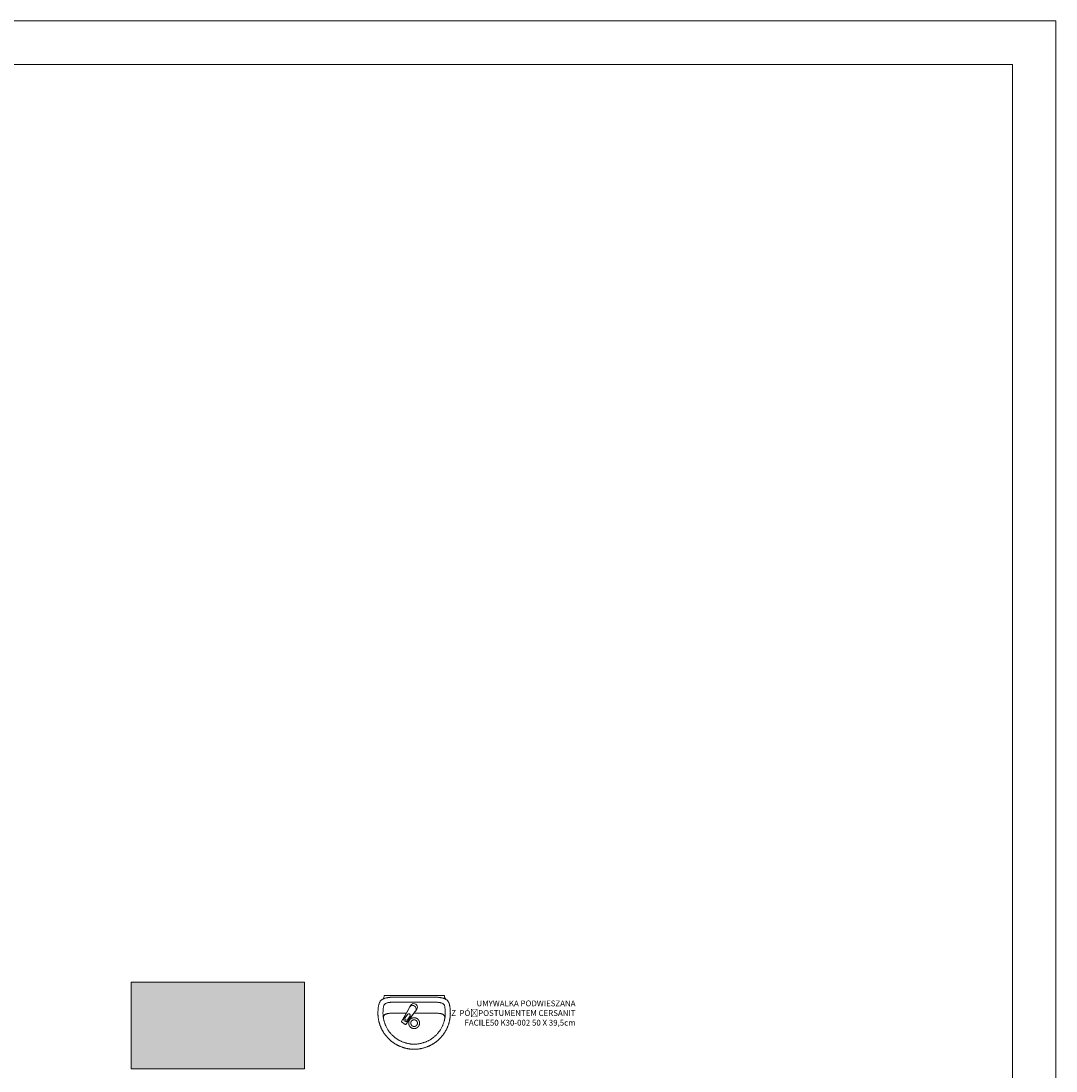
# Model space of a CAD drawing. Header units: millimetres. Extents: x -9038497 to 54128, y -10570064 to 59476.
# Tile 111 of 135: x 48813 to 49529, y 20599 to 21325. Entities that reach past the tile are written whole.
import ezdxf

# ---------------------------------------------------------------- set-up
doc = ezdxf.new("R2010")
doc.units = ezdxf.units.MM
doc.header["$LTSCALE"] = 0.8
for name, color, linetype, lineweight in [('0 proj_widok widok widok', 7, 'Continuous', 0), ('X proj_wyposażenie sanitarne', 40, 'Continuous', 18), ('ZIELEN', 92, 'Continuous', 0)]:
    doc.layers.add(name, color=color, linetype=linetype, lineweight=lineweight)
doc.styles.add('WYMIAR-20', font='ARIALN.TTF', dxfattribs={"height": 4})

# ---------------------------------------------------------------- blocks, each defined once
blk = doc.blocks.new('aplauz5040')
at = {"layer": 'X proj_wyposażenie sanitarne'}
for p, q in [((4153.64, 2183.64), (4148.34, 2174.4)), ((4154.05, 2184.42), (4149.82, 2176.26)), ((4150.79, 2176.55), (4152.68, 2179.46)), ((4157.62, 2180.97), (4151.36, 2172.37)), ((4154.38, 2178.28), (4152.55, 2175.47)), ((4158.16, 2181.58), (4152.63, 2174.64)), ((4148.39, 2174.02), (4151.04, 2172.3)), ((4149.82, 2176.26), (4149.82, 2176.26)), ((4159.42, 2173.2), (4159.42, 2173.2)), ((4160.88, 2173.2), (4160.88, 2173.2))]:
    blk.add_line(p, q, dxfattribs=at)
for points in [[(4182.16, 2180.19), (4182.15, 2179.82), (4182.15, 2179.46), (4182.13, 2179.09), (4182.12, 2178.73), (4182.09, 2178.37), (4182.06, 2178.01), (4182.03, 2177.65), (4181.99, 2177.3), (4181.95, 2176.94), (4181.9, 2176.59), (4181.85, 2176.24), (4181.79, 2175.89), (4181.72, 2175.54), (4181.66, 2175.19), (4181.58, 2174.85), (4181.51, 2174.51), (4181.42, 2174.17), (4181.34, 2173.83), (4181.25, 2173.49), (4181.15, 2173.15), (4181.05, 2172.82), (4180.94, 2172.49), (4180.83, 2172.16), (4180.72, 2171.83), (4180.6, 2171.5), (4180.48, 2171.18), (4180.35, 2170.86), (4180.22, 2170.54), (4180.08, 2170.22), (4179.94, 2169.9), (4179.8, 2169.59), (4179.65, 2169.28), (4179.5, 2168.97), (4179.34, 2168.67), (4179.18, 2168.36), (4179.01, 2168.06), (4178.85, 2167.77), (4178.67, 2167.47), (4178.5, 2167.18), (4178.32, 2166.89), (4178.13, 2166.6), (4177.94, 2166.31), (4177.75, 2166.03), (4177.56, 2165.75), (4177.36, 2165.47), (4177.15, 2165.2), (4176.95, 2164.93), (4176.74, 2164.66), (4176.52, 2164.39), (4176.31, 2164.13), (4176.09, 2163.87), (4175.86, 2163.61), (4175.63, 2163.36), (4175.4, 2163.11), (4175.17, 2162.86), (4174.93, 2162.62), (4174.69, 2162.38), (4174.45, 2162.14), (4174.2, 2161.91), (4173.95, 2161.68), (4173.7, 2161.45), (4173.44, 2161.22), (4173.18, 2161), (4172.92, 2160.79), (4172.65, 2160.57), (4172.38, 2160.36), (4172.11, 2160.16), (4171.84, 2159.95), (4171.56, 2159.75), (4171.28, 2159.56), (4171, 2159.37), (4170.71, 2159.18), (4170.42, 2158.99), (4170.13, 2158.81), (4169.84, 2158.64), (4169.54, 2158.46), (4169.25, 2158.3), (4168.95, 2158.13), (4168.64, 2157.97), (4168.34, 2157.81), (4168.03, 2157.66), (4167.72, 2157.51), (4167.41, 2157.37), (4167.09, 2157.23), (4166.77, 2157.09), (4166.45, 2156.96), (4166.13, 2156.83), (4165.81, 2156.71), (4165.48, 2156.59), (4165.15, 2156.48), (4164.82, 2156.37), (4164.49, 2156.26), (4164.16, 2156.16), (4163.82, 2156.06), (4163.48, 2155.97), (4163.14, 2155.89), (4162.8, 2155.8), (4162.46, 2155.73), (4162.12, 2155.65), (4161.77, 2155.59), (4161.42, 2155.52), (4161.07, 2155.46), (4160.72, 2155.41), (4160.37, 2155.36), (4160.01, 2155.32), (4159.66, 2155.28), (4159.3, 2155.25), (4158.94, 2155.22), (4158.58, 2155.19), (4158.22, 2155.18), (4157.85, 2155.16), (4157.49, 2155.16), (4157.12, 2155.15), (4157.12, 2155.15), (4156.76, 2155.16), (4156.39, 2155.16), (4156.03, 2155.18), (4155.67, 2155.19), (4155.31, 2155.22), (4154.95, 2155.25), (4154.59, 2155.28), (4154.24, 2155.32), (4153.88, 2155.36), (4153.53, 2155.41), (4153.18, 2155.46), (4152.83, 2155.52), (4152.48, 2155.59), (4152.13, 2155.65), (4151.79, 2155.73), (4151.45, 2155.8), (4151.1, 2155.89), (4150.76, 2155.97), (4150.43, 2156.06), (4150.09, 2156.16), (4149.76, 2156.26), (4149.42, 2156.37), (4149.09, 2156.48), (4148.77, 2156.59), (4148.44, 2156.71), (4148.12, 2156.83), (4147.8, 2156.96), (4147.48, 2157.09), (4147.16, 2157.23), (4146.84, 2157.37), (4146.53, 2157.51), (4146.22, 2157.66), (4145.91, 2157.81), (4145.61, 2157.97), (4145.3, 2158.13), (4145, 2158.3), (4144.7, 2158.46), (4144.41, 2158.64), (4144.11, 2158.81), (4143.82, 2158.99), (4143.54, 2159.18), (4143.25, 2159.37), (4142.97, 2159.56), (4142.69, 2159.75), (4142.41, 2159.95), (4142.14, 2160.16), (4141.87, 2160.36), (4141.6, 2160.57), (4141.33, 2160.79), (4141.07, 2161), (4140.81, 2161.22), (4140.55, 2161.45), (4140.3, 2161.68), (4140.05, 2161.91), (4139.8, 2162.14), (4139.56, 2162.38), (4139.32, 2162.62), (4139.08, 2162.86), (4138.85, 2163.11), (4138.61, 2163.36), (4138.39, 2163.61), (4138.16, 2163.87), (4137.94, 2164.13), (4137.73, 2164.39), (4137.51, 2164.66), (4137.3, 2164.93), (4137.09, 2165.2), (4136.89, 2165.47), (4136.69, 2165.75), (4136.5, 2166.03), (4136.3, 2166.31), (4136.12, 2166.6), (4135.93, 2166.89), (4135.75, 2167.18), (4135.58, 2167.47), (4135.4, 2167.77), (4135.23, 2168.06), (4135.07, 2168.36), (4134.91, 2168.67), (4134.75, 2168.97), (4134.6, 2169.28), (4134.45, 2169.59), (4134.31, 2169.9), (4134.17, 2170.22), (4134.03, 2170.54), (4133.9, 2170.86), (4133.77, 2171.18), (4133.65, 2171.5), (4133.53, 2171.83), (4133.42, 2172.16), (4133.31, 2172.49), (4133.2, 2172.82), (4133.1, 2173.15), (4133, 2173.49), (4132.91, 2173.83), (4132.83, 2174.17), (4132.74, 2174.51), (4132.67, 2174.85), (4132.59, 2175.19), (4132.52, 2175.54), (4132.46, 2175.89), (4132.4, 2176.24), (4132.35, 2176.59), (4132.3, 2176.94), (4132.26, 2177.3), (4132.22, 2177.65), (4132.18, 2178.01), (4132.16, 2178.37), (4132.13, 2178.73), (4132.11, 2179.09), (4132.1, 2179.46), (4132.09, 2179.82), (4132.09, 2180.19), (4132.09, 2180.19), (4132.1, 2180.54), (4132.11, 2180.99), (4132.14, 2181.49), (4132.16, 2182.02), (4132.19, 2182.55), (4132.23, 2183.04), (4132.26, 2183.46), (4132.3, 2183.78), (4132.36, 2184.23), (4132.43, 2184.66), (4132.5, 2185.07), (4132.58, 2185.47), (4132.67, 2185.84), (4132.76, 2186.21), (4132.86, 2186.55), (4132.98, 2186.88), (4133.1, 2187.2), (4133.24, 2187.5), (4133.39, 2187.79), (4133.55, 2188.06), (4133.73, 2188.32), (4133.92, 2188.57), (4134.13, 2188.8), (4134.35, 2189.02), (4134.6, 2189.23), (4134.86, 2189.42), (4135.14, 2189.61), (4135.45, 2189.78), (4135.78, 2189.94), (4136.12, 2190.09), (4136.5, 2190.23), (4136.89, 2190.36), (4137.32, 2190.48), (4137.77, 2190.59), (4138.24, 2190.69), (4138.24, 2190.69), (4138.61, 2190.77), (4139, 2190.83), (4139.39, 2190.9), (4139.8, 2190.96), (4140.23, 2191.02), (4140.66, 2191.07), (4141.11, 2191.11), (4141.56, 2191.15), (4142.02, 2191.18), (4142.49, 2191.19), (4142.97, 2191.2), (4157.12, 2191.2), (4171.27, 2191.2), (4171.75, 2191.19), (4172.23, 2191.18), (4172.69, 2191.15), (4173.14, 2191.11), (4173.59, 2191.07), (4174.02, 2191.02), (4174.44, 2190.96), (4174.85, 2190.9), (4175.25, 2190.83), (4175.64, 2190.77), (4176, 2190.69), (4176.48, 2190.59), (4176.93, 2190.48), (4177.35, 2190.36), (4177.75, 2190.23), (4178.12, 2190.09), (4178.47, 2189.94), (4178.8, 2189.78), (4179.1, 2189.61), (4179.39, 2189.42), (4179.65, 2189.23), (4179.9, 2189.02), (4180.12, 2188.8), (4180.33, 2188.57), (4180.52, 2188.32), (4180.7, 2188.06), (4180.86, 2187.79), (4181.01, 2187.5), (4181.15, 2187.2), (4181.27, 2186.88), (4181.39, 2186.55), (4181.49, 2186.21), (4181.58, 2185.84), (4181.67, 2185.47), (4181.75, 2185.07), (4181.82, 2184.66), (4181.89, 2184.23), (4181.95, 2183.78), (4181.99, 2183.46), (4182.02, 2183.04), (4182.06, 2182.55), (4182.09, 2182.02), (4182.11, 2181.49), (4182.13, 2180.99), (4182.15, 2180.54)], [(4157.13, 2158.68), (4156.58, 2158.69), (4156.03, 2158.7), (4155.48, 2158.73), (4154.93, 2158.77), (4154.51, 2158.83), (4154.1, 2158.89), (4153.69, 2158.95), (4153.29, 2159.03), (4152.89, 2159.11), (4152.5, 2159.19), (4152.11, 2159.28), (4151.71, 2159.38), (4151.32, 2159.48), (4150.93, 2159.59), (4150.54, 2159.71), (4150.14, 2159.83), (4149.74, 2159.97), (4149.32, 2160.14), (4148.91, 2160.31), (4148.5, 2160.49), (4148.09, 2160.67), (4147.69, 2160.86), (4147.29, 2161.06), (4146.88, 2161.26), (4146.52, 2161.48), (4146.16, 2161.7), (4145.8, 2161.92), (4145.45, 2162.14), (4145.11, 2162.37), (4144.78, 2162.61), (4144.45, 2162.84), (4144.12, 2163.09), (4143.8, 2163.34), (4143.48, 2163.59), (4143.17, 2163.85), (4142.85, 2164.12), (4142.54, 2164.4), (4142.23, 2164.68), (4141.92, 2164.98), (4141.61, 2165.3), (4141.32, 2165.62), (4141.03, 2165.95), (4140.75, 2166.27), (4140.48, 2166.6), (4140.22, 2166.93), (4139.96, 2167.27), (4139.7, 2167.61), (4139.45, 2167.96), (4139.2, 2168.31), (4138.96, 2168.67), (4138.72, 2169.04), (4137.72, 2170.87), (4137.55, 2171.25), (4137.39, 2171.63), (4137.24, 2172.01), (4137.09, 2172.39), (4136.95, 2172.77), (4136.81, 2173.16), (4136.68, 2173.54), (4136.56, 2173.92), (4136.45, 2174.31), (4136.34, 2174.69), (4136.24, 2175.08), (4136.15, 2175.47), (4136.06, 2175.86), (4135.98, 2176.25), (4135.91, 2176.64), (4135.85, 2177.04), (4135.79, 2177.43), (4135.74, 2177.83), (4135.7, 2178.23), (4135.66, 2178.63), (4135.64, 2179.03), (4135.62, 2179.44), (4135.61, 2179.85), (4135.61, 2180.26), (4135.61, 2180.67), (4135.63, 2181.09), (4135.64, 2181.5), (4135.66, 2181.91), (4135.69, 2182.33), (4135.72, 2182.74), (4135.76, 2183.16), (4135.8, 2183.57), (4135.86, 2183.98), (4135.93, 2184.39), (4136.02, 2184.8), (4136.12, 2185.2), (4136.24, 2185.6), (4136.38, 2185.88), (4136.56, 2186.14), (4136.79, 2186.37), (4137.05, 2186.58), (4137.36, 2186.76), (4137.69, 2186.93), (4138.05, 2187.07), (4138.43, 2187.19), (4138.82, 2187.3), (4139.23, 2187.39), (4139.65, 2187.46), (4140.07, 2187.53), (4140.48, 2187.58), (4140.9, 2187.61), (4141.3, 2187.64), (4141.68, 2187.67), (4142.05, 2187.68), (4142.39, 2187.69), (4142.7, 2187.69), (4142.98, 2187.7), (4157.13, 2187.7), (4171.27, 2187.7), (4171.55, 2187.69), (4171.86, 2187.69), (4172.21, 2187.68), (4172.57, 2187.67), (4172.96, 2187.64), (4173.36, 2187.61), (4173.77, 2187.58), (4174.19, 2187.53), (4174.61, 2187.46), (4175.02, 2187.39), (4175.43, 2187.3), (4175.83, 2187.19), (4176.21, 2187.07), (4176.57, 2186.93), (4176.9, 2186.76), (4177.2, 2186.58), (4177.47, 2186.37), (4177.7, 2186.14), (4177.88, 2185.88), (4178.01, 2185.6), (4178.13, 2185.2), (4178.24, 2184.8), (4178.32, 2184.39), (4178.39, 2183.98), (4178.45, 2183.57), (4178.5, 2183.16), (4178.54, 2182.74), (4178.57, 2182.33), (4178.59, 2181.91), (4178.61, 2181.5), (4178.63, 2181.09), (4178.64, 2180.67), (4178.65, 2180.26), (4178.65, 2179.85), (4178.63, 2179.44), (4178.62, 2179.03), (4178.59, 2178.63), (4178.56, 2178.23), (4178.51, 2177.83), (4178.47, 2177.43), (4178.41, 2177.04), (4178.34, 2176.64), (4178.27, 2176.25), (4178.19, 2175.86), (4178.11, 2175.47), (4178.02, 2175.08), (4177.92, 2174.69), (4177.81, 2174.31), (4177.69, 2173.92), (4177.57, 2173.54), (4177.44, 2173.16), (4177.31, 2172.77), (4177.17, 2172.39), (4177.02, 2172.01), (4176.86, 2171.63), (4176.7, 2171.25), (4176.53, 2170.87), (4176.53, 2170.87), (4175.54, 2169.04), (4175.29, 2168.67), (4175.05, 2168.31), (4174.8, 2167.96), (4174.55, 2167.61), (4174.3, 2167.27), (4174.04, 2166.93), (4173.77, 2166.6), (4173.5, 2166.27), (4173.22, 2165.95), (4172.94, 2165.62), (4172.64, 2165.3), (4172.34, 2164.98), (4172.03, 2164.68), (4171.72, 2164.4), (4171.4, 2164.12), (4171.09, 2163.85), (4170.77, 2163.59), (4170.45, 2163.34), (4170.13, 2163.09), (4169.81, 2162.84), (4169.48, 2162.61), (4169.14, 2162.37), (4168.8, 2162.14), (4168.45, 2161.92), (4168.1, 2161.7), (4167.74, 2161.48), (4167.37, 2161.26), (4166.97, 2161.06), (4166.56, 2160.86), (4166.16, 2160.67), (4165.75, 2160.49), (4165.35, 2160.31), (4164.93, 2160.14), (4164.51, 2159.97), (4164.51, 2159.97), (4164.11, 2159.83), (4163.72, 2159.71), (4163.32, 2159.59), (4162.93, 2159.48), (4162.54, 2159.38), (4162.15, 2159.28), (4161.75, 2159.19), (4161.36, 2159.11), (4160.96, 2159.03), (4160.56, 2158.95), (4160.16, 2158.89), (4159.74, 2158.83), (4159.33, 2158.77), (4158.77, 2158.73), (4158.23, 2158.7), (4157.68, 2158.69)], [(4160.88, 2173.2), (4160.88, 2173.23), (4160.88, 2173.27), (4160.88, 2173.3), (4160.87, 2173.33), (4160.87, 2173.37), (4160.87, 2173.4), (4160.87, 2173.43), (4160.87, 2173.47), (4160.86, 2173.5), (4160.86, 2173.53), (4160.86, 2173.57), (4160.86, 2173.6), (4160.85, 2173.64), (4160.85, 2173.67), (4160.84, 2173.7), (4160.84, 2173.74), (4160.83, 2173.77), (4160.83, 2173.8), (4160.82, 2173.83), (4160.82, 2173.87), (4160.81, 2173.9), (4160.8, 2173.93), (4160.8, 2173.97), (4160.79, 2174), (4160.78, 2174.03), (4160.78, 2174.07), (4160.77, 2174.1), (4160.76, 2174.13), (4160.75, 2174.16), (4160.74, 2174.2), (4160.73, 2174.23), (4160.72, 2174.26), (4160.72, 2174.29), (4160.71, 2174.32), (4160.7, 2174.36), (4160.68, 2174.39), (4160.67, 2174.42), (4160.66, 2174.45), (4160.65, 2174.48), (4160.64, 2174.52), (4160.63, 2174.55), (4160.62, 2174.58), (4160.6, 2174.61), (4160.59, 2174.64), (4160.58, 2174.67), (4160.56, 2174.7), (4160.55, 2174.73), (4160.54, 2174.76), (4160.52, 2174.79), (4160.51, 2174.82), (4160.49, 2174.85), (4160.48, 2174.88), (4160.46, 2174.91), (4160.45, 2174.94), (4160.43, 2174.97), (4160.42, 2175), (4160.4, 2175.03), (4160.38, 2175.06), (4160.37, 2175.09), (4160.35, 2175.12), (4160.33, 2175.15), (4160.32, 2175.18), (4160.3, 2175.21), (4160.28, 2175.24), (4160.26, 2175.26), (4160.24, 2175.29), (4160.22, 2175.32), (4160.2, 2175.35), (4160.19, 2175.37), (4160.17, 2175.4), (4160.15, 2175.43), (4160.13, 2175.46), (4160.11, 2175.48), (4160.09, 2175.51), (4160.06, 2175.54), (4160.04, 2175.56), (4160.02, 2175.59), (4160, 2175.61), (4159.98, 2175.64), (4159.96, 2175.66), (4159.94, 2175.69), (4159.91, 2175.72), (4159.89, 2175.74), (4159.87, 2175.76), (4159.84, 2175.79), (4159.82, 2175.81), (4159.8, 2175.84), (4159.77, 2175.86), (4159.75, 2175.89), (4159.73, 2175.91), (4159.7, 2175.93), (4159.68, 2175.95), (4159.65, 2175.98), (4159.63, 2176), (4159.6, 2176.02), (4159.58, 2176.04), (4159.55, 2176.07), (4159.53, 2176.09), (4159.5, 2176.11), (4159.47, 2176.13), (4159.45, 2176.15), (4159.42, 2176.17), (4159.39, 2176.19), (4159.37, 2176.21), (4159.34, 2176.23), (4159.31, 2176.25), (4159.29, 2176.27), (4159.26, 2176.29), (4159.23, 2176.31), (4159.2, 2176.33), (4159.17, 2176.35), (4159.15, 2176.37), (4159.12, 2176.38), (4159.09, 2176.4), (4159.06, 2176.42), (4159.03, 2176.44), (4159, 2176.45), (4158.97, 2176.47), (4158.94, 2176.49), (4158.92, 2176.5), (4158.89, 2176.52), (4158.86, 2176.53), (4158.83, 2176.55), (4158.8, 2176.56), (4158.77, 2176.58), (4158.74, 2176.59), (4158.71, 2176.61), (4158.67, 2176.62), (4158.64, 2176.64), (4158.61, 2176.65), (4158.58, 2176.66), (4158.55, 2176.68), (4158.52, 2176.69), (4158.49, 2176.7), (4158.46, 2176.71), (4158.43, 2176.72), (4158.39, 2176.74), (4158.36, 2176.75), (4158.33, 2176.76), (4158.3, 2176.77), (4158.27, 2176.78), (4158.24, 2176.79), (4158.2, 2176.8), (4158.17, 2176.81), (4158.14, 2176.82), (4158.11, 2176.83), (4158.07, 2176.84), (4158.04, 2176.84), (4158.01, 2176.85), (4157.98, 2176.86), (4157.94, 2176.87), (4157.91, 2176.87), (4157.88, 2176.88), (4157.84, 2176.89), (4157.81, 2176.89), (4157.78, 2176.9), (4157.75, 2176.91), (4157.71, 2176.91), (4157.68, 2176.92), (4157.65, 2176.92), (4157.61, 2176.93), (4157.58, 2176.93), (4157.55, 2176.93), (4157.51, 2176.94), (4157.48, 2176.94), (4157.45, 2176.94), (4157.41, 2176.95), (4157.38, 2176.95), (4157.34, 2176.95), (4157.31, 2176.95), (4157.28, 2176.96), (4157.24, 2176.96), (4157.21, 2176.96), (4157.18, 2176.96), (4157.14, 2176.96), (4157.11, 2176.96), (4157.08, 2176.96), (4157.04, 2176.96), (4157.01, 2176.96), (4156.97, 2176.96), (4156.94, 2176.95), (4156.91, 2176.95), (4156.87, 2176.95), (4156.84, 2176.95), (4156.81, 2176.95), (4156.77, 2176.94), (4156.74, 2176.94), (4156.71, 2176.94), (4156.67, 2176.93), (4156.64, 2176.93), (4156.61, 2176.92), (4156.57, 2176.92), (4156.54, 2176.91), (4156.51, 2176.91), (4156.47, 2176.9), (4156.44, 2176.9), (4156.41, 2176.89), (4156.38, 2176.88), (4156.34, 2176.88), (4156.31, 2176.87), (4156.28, 2176.86), (4156.24, 2176.85), (4156.21, 2176.85), (4156.18, 2176.84), (4156.15, 2176.83), (4156.11, 2176.82), (4156.08, 2176.81), (4156.05, 2176.8), (4156.02, 2176.79), (4155.98, 2176.78), (4155.95, 2176.77), (4155.92, 2176.76), (4155.89, 2176.75), (4155.86, 2176.74), (4155.83, 2176.73), (4155.79, 2176.72), (4155.76, 2176.7), (4155.73, 2176.69), (4155.7, 2176.68), (4155.67, 2176.67), (4155.64, 2176.65), (4155.61, 2176.64), (4155.58, 2176.63), (4155.55, 2176.61), (4155.52, 2176.6), (4155.49, 2176.58), (4155.46, 2176.57), (4155.43, 2176.55), (4155.4, 2176.54), (4155.37, 2176.52), (4155.34, 2176.51), (4155.31, 2176.49), (4155.28, 2176.47), (4155.25, 2176.46), (4155.22, 2176.44), (4155.19, 2176.42), (4155.16, 2176.41), (4155.13, 2176.39), (4155.1, 2176.37), (4155.08, 2176.35), (4155.05, 2176.33), (4155.02, 2176.32), (4154.99, 2176.3), (4154.96, 2176.28), (4154.94, 2176.26), (4154.91, 2176.24), (4154.88, 2176.22), (4154.86, 2176.2), (4154.83, 2176.18), (4154.8, 2176.16), (4154.78, 2176.14), (4154.75, 2176.12), (4154.72, 2176.09), (4154.7, 2176.07), (4154.67, 2176.05), (4154.65, 2176.03), (4154.62, 2176.01), (4154.6, 2175.98), (4154.57, 2175.96), (4154.55, 2175.94), (4154.52, 2175.91), (4154.5, 2175.89), (4154.48, 2175.87), (4154.45, 2175.84), (4154.43, 2175.82), (4154.41, 2175.8), (4154.38, 2175.77), (4154.36, 2175.75), (4154.34, 2175.72), (4154.31, 2175.7), (4154.29, 2175.67), (4154.27, 2175.65), (4154.25, 2175.62), (4154.23, 2175.6), (4154.21, 2175.57), (4154.18, 2175.54), (4154.16, 2175.52), (4154.14, 2175.49), (4154.12, 2175.46), (4154.1, 2175.44), (4154.08, 2175.41), (4154.06, 2175.38), (4154.04, 2175.35), (4154.02, 2175.33), (4154.01, 2175.3), (4153.99, 2175.27), (4153.97, 2175.24), (4153.95, 2175.21), (4153.93, 2175.19), (4153.91, 2175.16), (4153.9, 2175.13), (4153.88, 2175.1), (4153.86, 2175.07), (4153.85, 2175.04), (4153.83, 2175.01), (4153.81, 2174.98), (4153.8, 2174.95), (4153.78, 2174.92), (4153.77, 2174.89), (4153.75, 2174.86), (4153.74, 2174.83), (4153.72, 2174.8), (4153.71, 2174.77), (4153.7, 2174.74), (4153.68, 2174.71), (4153.67, 2174.68), (4153.66, 2174.65), (4153.64, 2174.62), (4153.63, 2174.59), (4153.62, 2174.56), (4153.61, 2174.52), (4153.59, 2174.49), (4153.58, 2174.46), (4153.57, 2174.43), (4153.56, 2174.4), (4153.55, 2174.37), (4153.54, 2174.33), (4153.53, 2174.3), (4153.52, 2174.27), (4153.51, 2174.24), (4153.5, 2174.2), (4153.49, 2174.17), (4153.49, 2174.14), (4153.48, 2174.11), (4153.47, 2174.07), (4153.46, 2174.04), (4153.45, 2174.01), (4153.45, 2173.98), (4153.44, 2173.94), (4153.43, 2173.91), (4153.43, 2173.88), (4153.42, 2173.84), (4153.42, 2173.81), (4153.41, 2173.78), (4153.41, 2173.74), (4153.4, 2173.71), (4153.4, 2173.68), (4153.39, 2173.64), (4153.39, 2173.61), (4153.39, 2173.58), (4153.38, 2173.54), (4153.38, 2173.51), (4153.38, 2173.48), (4153.37, 2173.44), (4153.37, 2173.41), (4153.37, 2173.38), (4153.37, 2173.34), (4153.37, 2173.31), (4153.37, 2173.28), (4153.37, 2173.24), (4153.37, 2173.21), (4153.37, 2173.17), (4153.37, 2173.14), (4153.37, 2173.11), (4153.37, 2173.07), (4153.37, 2173.04), (4153.37, 2173.01), (4153.37, 2172.97), (4153.38, 2172.94), (4153.38, 2172.91), (4153.38, 2172.87), (4153.38, 2172.84), (4153.39, 2172.81), (4153.39, 2172.77), (4153.4, 2172.74), (4153.4, 2172.71), (4153.4, 2172.67), (4153.41, 2172.64), (4153.41, 2172.61), (4153.42, 2172.57), (4153.43, 2172.54), (4153.43, 2172.51), (4153.44, 2172.47), (4153.44, 2172.44), (4153.45, 2172.41), (4153.46, 2172.38), (4153.47, 2172.34), (4153.47, 2172.31), (4153.48, 2172.28), (4153.49, 2172.24), (4153.5, 2172.21), (4153.51, 2172.18), (4153.52, 2172.15), (4153.53, 2172.12), (4153.54, 2172.08), (4153.55, 2172.05), (4153.56, 2172.02), (4153.57, 2171.99), (4153.58, 2171.96), (4153.59, 2171.92), (4153.6, 2171.89), (4153.61, 2171.86), (4153.63, 2171.83), (4153.64, 2171.8), (4153.65, 2171.77), (4153.67, 2171.74), (4153.68, 2171.71), (4153.69, 2171.67), (4153.71, 2171.64), (4153.72, 2171.61), (4153.73, 2171.58), (4153.75, 2171.55), (4153.76, 2171.52), (4153.78, 2171.49), (4153.79, 2171.46), (4153.81, 2171.43), (4153.83, 2171.4), (4153.84, 2171.37), (4153.86, 2171.34), (4153.88, 2171.32), (4153.89, 2171.29), (4153.91, 2171.26), (4153.93, 2171.23), (4153.95, 2171.2), (4153.96, 2171.17), (4153.98, 2171.14), (4154, 2171.12), (4154.02, 2171.09), (4154.04, 2171.06), (4154.06, 2171.03), (4154.08, 2171.01), (4154.1, 2170.98), (4154.12, 2170.95), (4154.14, 2170.92), (4154.16, 2170.9), (4154.18, 2170.87), (4154.2, 2170.85), (4154.22, 2170.82), (4154.24, 2170.79), (4154.26, 2170.77), (4154.29, 2170.74), (4154.31, 2170.72), (4154.33, 2170.69), (4154.35, 2170.67), (4154.38, 2170.64), (4154.4, 2170.62), (4154.42, 2170.59), (4154.45, 2170.57), (4154.47, 2170.55), (4154.49, 2170.52), (4154.52, 2170.5), (4154.54, 2170.48), (4154.57, 2170.45), (4154.59, 2170.43), (4154.62, 2170.41), (4154.64, 2170.39), (4154.67, 2170.36), (4154.69, 2170.34), (4154.72, 2170.32), (4154.74, 2170.3), (4154.77, 2170.28), (4154.8, 2170.26), (4154.82, 2170.24), (4154.85, 2170.21), (4154.88, 2170.19), (4154.9, 2170.17), (4154.93, 2170.15), (4154.96, 2170.14), (4154.98, 2170.12), (4155.01, 2170.1), (4155.04, 2170.08), (4155.07, 2170.06), (4155.1, 2170.04), (4155.12, 2170.02), (4155.15, 2170.01), (4155.18, 2169.99), (4155.21, 2169.97), (4155.24, 2169.95), (4155.27, 2169.94), (4155.3, 2169.92), (4155.33, 2169.9), (4155.36, 2169.89), (4155.39, 2169.87), (4155.42, 2169.86), (4155.45, 2169.84), (4155.48, 2169.83), (4155.51, 2169.81), (4155.54, 2169.8), (4155.57, 2169.78), (4155.6, 2169.77), (4155.63, 2169.76), (4155.66, 2169.74), (4155.69, 2169.73), (4155.72, 2169.72), (4155.75, 2169.71), (4155.79, 2169.69), (4155.82, 2169.68), (4155.85, 2169.67), (4155.88, 2169.66), (4155.91, 2169.65), (4155.94, 2169.64), (4155.98, 2169.63), (4156.01, 2169.62), (4156.04, 2169.61), (4156.07, 2169.6), (4156.1, 2169.59), (4156.14, 2169.58), (4156.17, 2169.57), (4156.2, 2169.56), (4156.23, 2169.55), (4156.27, 2169.55), (4156.3, 2169.54), (4156.33, 2169.53), (4156.37, 2169.53), (4156.4, 2169.52), (4156.43, 2169.51), (4156.46, 2169.51), (4156.5, 2169.5), (4156.53, 2169.5), (4156.56, 2169.49), (4156.6, 2169.49), (4156.63, 2169.48), (4156.66, 2169.48), (4156.7, 2169.47), (4156.73, 2169.47), (4156.76, 2169.47), (4156.8, 2169.46), (4156.83, 2169.46), (4156.86, 2169.46), (4156.9, 2169.46), (4156.93, 2169.45), (4156.97, 2169.45), (4157, 2169.45), (4157.03, 2169.45), (4157.07, 2169.45), (4157.1, 2169.45), (4157.13, 2169.45), (4157.17, 2169.45), (4157.2, 2169.45), (4157.23, 2169.45), (4157.27, 2169.45), (4157.3, 2169.45), (4157.33, 2169.45), (4157.37, 2169.46), (4157.4, 2169.46), (4157.44, 2169.46), (4157.47, 2169.46), (4157.5, 2169.47), (4157.54, 2169.47), (4157.57, 2169.48), (4157.6, 2169.48), (4157.64, 2169.48), (4157.67, 2169.49), (4157.7, 2169.49), (4157.74, 2169.5), (4157.77, 2169.5), (4157.8, 2169.51), (4157.83, 2169.52), (4157.87, 2169.52), (4157.9, 2169.53), (4157.93, 2169.54), (4157.97, 2169.54), (4158, 2169.55), (4158.03, 2169.56), (4158.06, 2169.57), (4158.1, 2169.58), (4158.13, 2169.59), (4158.16, 2169.6), (4158.19, 2169.6), (4158.23, 2169.61), (4158.26, 2169.62), (4158.29, 2169.64), (4158.32, 2169.65), (4158.35, 2169.66), (4158.39, 2169.67), (4158.42, 2169.68), (4158.45, 2169.69), (4158.48, 2169.7), (4158.51, 2169.72), (4158.54, 2169.73), (4158.57, 2169.74), (4158.6, 2169.75), (4158.64, 2169.77), (4158.67, 2169.78), (4158.7, 2169.79), (4158.73, 2169.81), (4158.76, 2169.82), (4158.79, 2169.84), (4158.82, 2169.85), (4158.85, 2169.87), (4158.88, 2169.88), (4158.91, 2169.9), (4158.94, 2169.92), (4158.97, 2169.93), (4158.99, 2169.95), (4159.02, 2169.97), (4159.05, 2169.98), (4159.08, 2170), (4159.11, 2170.02), (4159.14, 2170.04), (4159.17, 2170.05), (4159.19, 2170.07), (4159.22, 2170.09), (4159.25, 2170.11), (4159.28, 2170.13), (4159.31, 2170.15), (4159.33, 2170.17), (4159.36, 2170.19), (4159.39, 2170.21), (4159.41, 2170.23), (4159.44, 2170.25), (4159.47, 2170.27), (4159.49, 2170.29), (4159.52, 2170.31), (4159.54, 2170.33), (4159.57, 2170.36), (4159.6, 2170.38), (4159.62, 2170.4), (4159.65, 2170.42), (4159.67, 2170.45), (4159.69, 2170.47), (4159.72, 2170.49), (4159.74, 2170.52), (4159.77, 2170.54), (4159.79, 2170.56), (4159.81, 2170.59), (4159.84, 2170.61), (4159.86, 2170.64), (4159.88, 2170.66), (4159.91, 2170.68), (4159.93, 2170.71), (4159.95, 2170.74), (4159.97, 2170.76), (4159.99, 2170.79), (4160.02, 2170.81), (4160.04, 2170.84), (4160.06, 2170.86), (4160.08, 2170.89), (4160.1, 2170.92), (4160.12, 2170.94), (4160.14, 2170.97), (4160.16, 2171), (4160.18, 2171.03), (4160.2, 2171.05), (4160.22, 2171.08), (4160.24, 2171.11), (4160.26, 2171.14), (4160.27, 2171.16), (4160.29, 2171.19), (4160.31, 2171.22), (4160.33, 2171.25), (4160.35, 2171.28), (4160.36, 2171.31), (4160.38, 2171.34), (4160.4, 2171.37), (4160.41, 2171.39), (4160.43, 2171.42), (4160.44, 2171.45), (4160.46, 2171.48), (4160.47, 2171.51), (4160.49, 2171.54), (4160.5, 2171.57), (4160.52, 2171.6), (4160.53, 2171.63), (4160.55, 2171.67), (4160.56, 2171.7), (4160.57, 2171.73), (4160.59, 2171.76), (4160.6, 2171.79), (4160.61, 2171.82), (4160.62, 2171.85), (4160.64, 2171.88), (4160.65, 2171.91), (4160.66, 2171.95), (4160.67, 2171.98), (4160.68, 2172.01), (4160.69, 2172.04), (4160.7, 2172.07), (4160.71, 2172.11), (4160.72, 2172.14), (4160.73, 2172.17), (4160.74, 2172.2), (4160.75, 2172.23), (4160.76, 2172.27), (4160.77, 2172.3), (4160.77, 2172.33), (4160.78, 2172.37), (4160.79, 2172.4), (4160.8, 2172.43), (4160.8, 2172.46), (4160.81, 2172.5), (4160.82, 2172.53), (4160.82, 2172.56), (4160.83, 2172.6), (4160.83, 2172.63), (4160.84, 2172.66), (4160.84, 2172.7), (4160.85, 2172.73), (4160.85, 2172.76), (4160.85, 2172.8), (4160.86, 2172.83), (4160.86, 2172.86), (4160.86, 2172.9), (4160.87, 2172.93), (4160.87, 2172.96), (4160.87, 2173), (4160.87, 2173.03), (4160.87, 2173.06), (4160.88, 2173.1), (4160.88, 2173.13), (4160.88, 2173.16), (4160.88, 2173.2)], [(4159.42, 2173.2), (4159.42, 2173.23), (4159.42, 2173.25), (4159.42, 2173.28), (4159.42, 2173.31), (4159.42, 2173.33), (4159.42, 2173.36), (4159.42, 2173.38), (4159.42, 2173.41), (4159.41, 2173.44), (4159.41, 2173.46), (4159.41, 2173.49), (4159.4, 2173.52), (4159.4, 2173.54), (4159.4, 2173.57), (4159.39, 2173.59), (4159.39, 2173.62), (4159.38, 2173.65), (4159.38, 2173.67), (4159.37, 2173.7), (4159.37, 2173.72), (4159.36, 2173.75), (4159.35, 2173.77), (4159.35, 2173.8), (4159.34, 2173.82), (4159.33, 2173.85), (4159.32, 2173.88), (4159.32, 2173.9), (4159.31, 2173.93), (4159.3, 2173.95), (4159.29, 2173.97), (4159.28, 2174), (4159.27, 2174.02), (4159.26, 2174.05), (4159.25, 2174.07), (4159.24, 2174.1), (4159.23, 2174.12), (4159.22, 2174.15), (4159.21, 2174.17), (4159.2, 2174.19), (4159.19, 2174.22), (4159.18, 2174.24), (4159.17, 2174.26), (4159.15, 2174.29), (4159.14, 2174.31), (4159.13, 2174.33), (4159.12, 2174.36), (4159.1, 2174.38), (4159.09, 2174.4), (4159.07, 2174.42), (4159.06, 2174.45), (4159.05, 2174.47), (4159.03, 2174.49), (4159.02, 2174.51), (4159, 2174.53), (4158.99, 2174.56), (4158.97, 2174.58), (4158.95, 2174.6), (4158.94, 2174.62), (4158.92, 2174.64), (4158.91, 2174.66), (4158.89, 2174.68), (4158.87, 2174.7), (4158.86, 2174.72), (4158.84, 2174.74), (4158.82, 2174.76), (4158.8, 2174.78), (4158.78, 2174.8), (4158.77, 2174.82), (4158.75, 2174.83), (4158.73, 2174.85), (4158.71, 2174.87), (4158.69, 2174.89), (4158.67, 2174.91), (4158.65, 2174.92), (4158.63, 2174.94), (4158.61, 2174.96), (4158.59, 2174.98), (4158.57, 2174.99), (4158.55, 2175.01), (4158.53, 2175.03), (4158.51, 2175.04), (4158.49, 2175.06), (4158.47, 2175.07), (4158.45, 2175.09), (4158.42, 2175.1), (4158.4, 2175.12), (4158.38, 2175.13), (4158.36, 2175.15), (4158.34, 2175.16), (4158.31, 2175.17), (4158.29, 2175.19), (4158.27, 2175.2), (4158.25, 2175.21), (4158.22, 2175.23), (4158.2, 2175.24), (4158.18, 2175.25), (4158.15, 2175.26), (4158.13, 2175.27), (4158.1, 2175.29), (4158.08, 2175.3), (4158.06, 2175.31), (4158.03, 2175.32), (4158.01, 2175.33), (4157.98, 2175.34), (4157.96, 2175.35), (4157.94, 2175.36), (4157.91, 2175.37), (4157.89, 2175.38), (4157.86, 2175.38), (4157.84, 2175.39), (4157.81, 2175.4), (4157.79, 2175.41), (4157.76, 2175.42), (4157.74, 2175.42), (4157.71, 2175.43), (4157.68, 2175.44), (4157.66, 2175.44), (4157.63, 2175.45), (4157.61, 2175.45), (4157.58, 2175.46), (4157.56, 2175.47), (4157.53, 2175.47), (4157.5, 2175.47), (4157.48, 2175.48), (4157.45, 2175.48), (4157.43, 2175.49), (4157.4, 2175.49), (4157.37, 2175.49), (4157.35, 2175.5), (4157.32, 2175.5), (4157.3, 2175.5), (4157.27, 2175.5), (4157.24, 2175.5), (4157.22, 2175.5), (4157.19, 2175.51), (4157.16, 2175.51), (4157.14, 2175.51), (4157.11, 2175.51), (4157.08, 2175.51), (4157.06, 2175.51), (4157.03, 2175.5), (4157.01, 2175.5), (4156.98, 2175.5), (4156.95, 2175.5), (4156.93, 2175.5), (4156.9, 2175.5), (4156.87, 2175.49), (4156.85, 2175.49), (4156.82, 2175.49), (4156.8, 2175.48), (4156.77, 2175.48), (4156.74, 2175.48), (4156.72, 2175.47), (4156.69, 2175.47), (4156.67, 2175.46), (4156.64, 2175.46), (4156.62, 2175.45), (4156.59, 2175.44), (4156.56, 2175.44), (4156.54, 2175.43), (4156.51, 2175.42), (4156.49, 2175.42), (4156.46, 2175.41), (4156.44, 2175.4), (4156.41, 2175.39), (4156.39, 2175.39), (4156.36, 2175.38), (4156.34, 2175.37), (4156.31, 2175.36), (4156.29, 2175.35), (4156.26, 2175.34), (4156.24, 2175.33), (4156.22, 2175.32), (4156.19, 2175.31), (4156.17, 2175.3), (4156.14, 2175.29), (4156.12, 2175.28), (4156.1, 2175.27), (4156.07, 2175.25), (4156.05, 2175.24), (4156.03, 2175.23), (4156, 2175.22), (4155.98, 2175.2), (4155.96, 2175.19), (4155.93, 2175.18), (4155.91, 2175.16), (4155.89, 2175.15), (4155.87, 2175.14), (4155.85, 2175.12), (4155.82, 2175.11), (4155.8, 2175.09), (4155.78, 2175.08), (4155.76, 2175.06), (4155.74, 2175.05), (4155.72, 2175.03), (4155.7, 2175.01), (4155.68, 2175), (4155.66, 2174.98), (4155.64, 2174.96), (4155.62, 2174.95), (4155.6, 2174.93), (4155.58, 2174.91), (4155.56, 2174.89), (4155.54, 2174.88), (4155.52, 2174.86), (4155.5, 2174.84), (4155.48, 2174.82), (4155.46, 2174.8), (4155.44, 2174.78), (4155.43, 2174.76), (4155.41, 2174.74), (4155.39, 2174.72), (4155.37, 2174.7), (4155.36, 2174.68), (4155.34, 2174.66), (4155.32, 2174.64), (4155.31, 2174.62), (4155.29, 2174.6), (4155.28, 2174.58), (4155.26, 2174.56), (4155.24, 2174.54), (4155.23, 2174.52), (4155.21, 2174.5), (4155.2, 2174.47), (4155.19, 2174.45), (4155.17, 2174.43), (4155.16, 2174.41), (4155.14, 2174.38), (4155.13, 2174.36), (4155.12, 2174.34), (4155.1, 2174.32), (4155.09, 2174.29), (4155.08, 2174.27), (4155.07, 2174.25), (4155.06, 2174.22), (4155.04, 2174.2), (4155.03, 2174.17), (4155.02, 2174.15), (4155.01, 2174.13), (4155, 2174.1), (4154.99, 2174.08), (4154.98, 2174.05), (4154.97, 2174.03), (4154.96, 2174), (4154.95, 2173.98), (4154.94, 2173.96), (4154.94, 2173.93), (4154.93, 2173.91), (4154.92, 2173.88), (4154.91, 2173.86), (4154.91, 2173.83), (4154.9, 2173.8), (4154.89, 2173.78), (4154.89, 2173.75), (4154.88, 2173.73), (4154.87, 2173.7), (4154.87, 2173.68), (4154.86, 2173.65), (4154.86, 2173.63), (4154.85, 2173.6), (4154.85, 2173.57), (4154.84, 2173.55), (4154.84, 2173.52), (4154.84, 2173.5), (4154.83, 2173.47), (4154.83, 2173.44), (4154.83, 2173.42), (4154.83, 2173.39), (4154.82, 2173.36), (4154.82, 2173.34), (4154.82, 2173.31), (4154.82, 2173.29), (4154.82, 2173.26), (4154.82, 2173.23), (4154.82, 2173.21), (4154.82, 2173.18), (4154.82, 2173.15), (4154.82, 2173.13), (4154.82, 2173.1), (4154.82, 2173.08), (4154.82, 2173.05), (4154.83, 2173.02), (4154.83, 2173), (4154.83, 2172.97), (4154.83, 2172.94), (4154.84, 2172.92), (4154.84, 2172.89), (4154.84, 2172.87), (4154.85, 2172.84), (4154.85, 2172.81), (4154.86, 2172.79), (4154.86, 2172.76), (4154.87, 2172.74), (4154.87, 2172.71), (4154.88, 2172.68), (4154.88, 2172.66), (4154.89, 2172.63), (4154.9, 2172.61), (4154.9, 2172.58), (4154.91, 2172.56), (4154.92, 2172.53), (4154.93, 2172.51), (4154.93, 2172.48), (4154.94, 2172.46), (4154.95, 2172.43), (4154.96, 2172.41), (4154.97, 2172.38), (4154.98, 2172.36), (4154.99, 2172.33), (4155, 2172.31), (4155.01, 2172.29), (4155.02, 2172.26), (4155.03, 2172.24), (4155.04, 2172.21), (4155.05, 2172.19), (4155.07, 2172.17), (4155.08, 2172.14), (4155.09, 2172.12), (4155.1, 2172.1), (4155.11, 2172.07), (4155.13, 2172.05), (4155.14, 2172.03), (4155.15, 2172.01), (4155.17, 2171.98), (4155.18, 2171.96), (4155.2, 2171.94), (4155.21, 2171.92), (4155.23, 2171.9), (4155.24, 2171.87), (4155.26, 2171.85), (4155.27, 2171.83), (4155.29, 2171.81), (4155.3, 2171.79), (4155.32, 2171.77), (4155.34, 2171.75), (4155.35, 2171.73), (4155.37, 2171.71), (4155.39, 2171.69), (4155.41, 2171.67), (4155.42, 2171.65), (4155.44, 2171.63), (4155.46, 2171.61), (4155.48, 2171.59), (4155.5, 2171.57), (4155.51, 2171.55), (4155.53, 2171.54), (4155.55, 2171.52), (4155.57, 2171.5), (4155.59, 2171.48), (4155.61, 2171.47), (4155.63, 2171.45), (4155.65, 2171.43), (4155.67, 2171.41), (4155.69, 2171.4), (4155.71, 2171.38), (4155.73, 2171.37), (4155.75, 2171.35), (4155.78, 2171.33), (4155.8, 2171.32), (4155.82, 2171.3), (4155.84, 2171.29), (4155.86, 2171.27), (4155.89, 2171.26), (4155.91, 2171.25), (4155.93, 2171.23), (4155.95, 2171.22), (4155.98, 2171.21), (4156, 2171.19), (4156.02, 2171.18), (4156.04, 2171.17), (4156.07, 2171.16), (4156.09, 2171.14), (4156.11, 2171.13), (4156.14, 2171.12), (4156.16, 2171.11), (4156.19, 2171.1), (4156.21, 2171.09), (4156.23, 2171.08), (4156.26, 2171.07), (4156.28, 2171.06), (4156.31, 2171.05), (4156.33, 2171.04), (4156.36, 2171.03), (4156.38, 2171.02), (4156.41, 2171.01), (4156.43, 2171.01), (4156.46, 2171), (4156.48, 2170.99), (4156.51, 2170.98), (4156.53, 2170.98), (4156.56, 2170.97), (4156.58, 2170.96), (4156.61, 2170.96), (4156.64, 2170.95), (4156.66, 2170.95), (4156.69, 2170.94), (4156.71, 2170.94), (4156.74, 2170.93), (4156.76, 2170.93), (4156.79, 2170.92), (4156.82, 2170.92), (4156.84, 2170.92), (4156.87, 2170.91), (4156.9, 2170.91), (4156.92, 2170.91), (4156.95, 2170.91), (4156.97, 2170.91), (4157, 2170.9), (4157.03, 2170.9), (4157.05, 2170.9), (4157.08, 2170.9), (4157.11, 2170.9), (4157.13, 2170.9), (4157.16, 2170.9), (4157.18, 2170.9), (4157.21, 2170.9), (4157.24, 2170.9), (4157.26, 2170.9), (4157.29, 2170.91), (4157.32, 2170.91), (4157.34, 2170.91), (4157.37, 2170.91), (4157.39, 2170.92), (4157.42, 2170.92), (4157.45, 2170.92), (4157.47, 2170.93), (4157.5, 2170.93), (4157.52, 2170.94), (4157.55, 2170.94), (4157.58, 2170.95), (4157.6, 2170.95), (4157.63, 2170.96), (4157.65, 2170.96), (4157.68, 2170.97), (4157.7, 2170.98), (4157.73, 2170.98), (4157.75, 2170.99), (4157.78, 2171), (4157.81, 2171), (4157.83, 2171.01), (4157.86, 2171.02), (4157.88, 2171.03), (4157.9, 2171.04), (4157.93, 2171.05), (4157.95, 2171.06), (4157.98, 2171.07), (4158, 2171.08), (4158.03, 2171.09), (4158.05, 2171.1), (4158.08, 2171.11), (4158.1, 2171.12), (4158.12, 2171.13), (4158.15, 2171.14), (4158.17, 2171.15), (4158.19, 2171.17), (4158.22, 2171.18), (4158.24, 2171.19), (4158.26, 2171.2), (4158.29, 2171.22), (4158.31, 2171.23), (4158.33, 2171.24), (4158.35, 2171.26), (4158.38, 2171.27), (4158.4, 2171.29), (4158.42, 2171.3), (4158.44, 2171.32), (4158.46, 2171.33), (4158.48, 2171.35), (4158.5, 2171.36), (4158.53, 2171.38), (4158.55, 2171.39), (4158.57, 2171.41), (4158.59, 2171.43), (4158.61, 2171.44), (4158.63, 2171.46), (4158.65, 2171.48), (4158.67, 2171.5), (4158.69, 2171.51), (4158.71, 2171.53), (4158.72, 2171.55), (4158.74, 2171.57), (4158.76, 2171.59), (4158.78, 2171.61), (4158.8, 2171.62), (4158.82, 2171.64), (4158.83, 2171.66), (4158.85, 2171.68), (4158.87, 2171.7), (4158.89, 2171.72), (4158.9, 2171.74), (4158.92, 2171.76), (4158.94, 2171.78), (4158.95, 2171.81), (4158.97, 2171.83), (4158.98, 2171.85), (4159, 2171.87), (4159.01, 2171.89), (4159.03, 2171.91), (4159.04, 2171.93), (4159.06, 2171.96), (4159.07, 2171.98), (4159.09, 2172), (4159.1, 2172.02), (4159.11, 2172.05), (4159.13, 2172.07), (4159.14, 2172.09), (4159.15, 2172.11), (4159.16, 2172.14), (4159.18, 2172.16), (4159.19, 2172.18), (4159.2, 2172.21), (4159.21, 2172.23), (4159.22, 2172.26), (4159.23, 2172.28), (4159.24, 2172.3), (4159.25, 2172.33), (4159.26, 2172.35), (4159.27, 2172.38), (4159.28, 2172.4), (4159.29, 2172.43), (4159.3, 2172.45), (4159.31, 2172.48), (4159.31, 2172.5), (4159.32, 2172.53), (4159.33, 2172.55), (4159.34, 2172.58), (4159.34, 2172.6), (4159.35, 2172.63), (4159.36, 2172.65), (4159.36, 2172.68), (4159.37, 2172.7), (4159.38, 2172.73), (4159.38, 2172.76), (4159.39, 2172.78), (4159.39, 2172.81), (4159.39, 2172.83), (4159.4, 2172.86), (4159.4, 2172.89), (4159.41, 2172.91), (4159.41, 2172.94), (4159.41, 2172.96), (4159.41, 2172.99), (4159.42, 2173.02), (4159.42, 2173.04), (4159.42, 2173.07), (4159.42, 2173.1), (4159.42, 2173.12), (4159.42, 2173.15), (4159.42, 2173.17), (4159.42, 2173.2)]]:
    blk.add_lwpolyline(points, close=True, dxfattribs=at)
for points in [[(4179.04, 2189.7), (4178.72, 2190.1), (4178.46, 2190.47), (4178.26, 2190.83), (4178.12, 2191.22), (4178.04, 2191.66), (4178.01, 2192.2), (4157.18, 2192.2), (4136.35, 2192.2), (4136.32, 2191.66), (4136.24, 2191.22), (4136.1, 2190.83), (4135.9, 2190.47), (4135.64, 2190.1), (4135.32, 2189.7)], [(4135.83, 2177.18), (4135.87, 2177.4), (4135.91, 2177.6), (4135.97, 2177.8), (4136.04, 2177.99), (4136.11, 2178.17), (4136.2, 2178.34), (4136.31, 2178.5), (4136.42, 2178.65), (4136.56, 2178.8), (4136.71, 2178.94), (4136.88, 2179.07), (4137.08, 2179.19), (4137.29, 2179.3), (4137.53, 2179.41), (4137.79, 2179.51), (4138.08, 2179.6), (4138.4, 2179.68), (4138.74, 2179.76), (4139.12, 2179.83), (4139.52, 2179.89), (4139.96, 2179.95), (4140.43, 2180), (4140.94, 2180.05), (4141.49, 2180.08), (4142.07, 2180.12), (4142.69, 2180.14), (4143.36, 2180.16), (4144.06, 2180.17), (4144.81, 2180.18), (4145.61, 2180.19), (4151.85, 2180.19)], [(4157.05, 2180.19), (4157.12, 2180.19), (4168.64, 2180.19), (4169.44, 2180.18), (4170.19, 2180.17), (4170.89, 2180.16), (4171.55, 2180.14), (4172.18, 2180.12), (4172.76, 2180.08), (4173.31, 2180.05), (4173.81, 2180), (4174.29, 2179.95), (4174.73, 2179.89), (4175.13, 2179.83), (4175.51, 2179.76), (4175.85, 2179.68), (4176.17, 2179.6), (4176.46, 2179.51), (4176.72, 2179.41), (4176.96, 2179.3), (4177.17, 2179.19), (4177.36, 2179.07), (4177.54, 2178.94), (4177.69, 2178.8), (4177.82, 2178.65), (4177.94, 2178.5), (4178.05, 2178.34), (4178.14, 2178.17), (4178.21, 2177.99), (4178.28, 2177.8), (4178.33, 2177.6), (4178.38, 2177.4), (4178.42, 2177.18)]]:
    blk.add_lwpolyline(points, dxfattribs=at)
for centre, radius, start, end in [((4156.03, 2182.9), 2.5, 309.4423, 162.76786), ((4156.88, 2184.2), 2.5, 308.88094, 165.01642), ((4156.88, 2184.2), 2.5, 308.88094, 165.01642), ((4153.39, 2178.67), 1.06, 338.42429, 132.16694), ((4148.68, 2174.25), 0.368, 144.8278, 217.81803), ((4151.51, 2175.94), 1.72, 169.31254, 310.61784), ((4151.8, 2176.21), 1.06, 161.73042, 315.47307), ((4151.13, 2172.65), 0.368, 256.07933, 338.60656)]:
    blk.add_arc(centre, radius, start, end, dxfattribs=at)

msp = doc.modelspace()

# ---------------------------------------------------------------- hatches: boundary and pattern name
at = {"layer": '0 proj_widok widok widok', "lineweight": 0, "true_color": 0xc7c8ca, "transparency": 33554687}
h = msp.add_hatch(color=9, dxfattribs=at)
h.dxf.hatch_style = 1
h.paths.add_polyline_path([(49009.12, 20600.64), (49009.12, 20660.44), (48889.32, 20660.44), (48889.32, 20600.64)])

# ---------------------------------------------------------------- linework, layer by layer
at = {"layer": '0 proj_widok widok widok', "lineweight": 0}
for p, q in [((48889.32, 20660.44), (49009.12, 20660.44)), ((48889.32, 20600.64), (48889.32, 20660.44)), ((49009.12, 20660.44), (49009.12, 20600.64)), ((49009.12, 20600.64), (48889.32, 20600.64))]:
    msp.add_line(p, q, dxfattribs=at)
for points in [[(47428.63, 19850.96), (49528.63, 19850.96), (49528.63, 21324.96), (47428.63, 21324.96)], [(47428.63, 19850.96), (49528.63, 19850.96), (49528.63, 21324.96), (47428.63, 21324.96)], [(47588.63, 21294.96), (49498.63, 21294.96), (49498.63, 19880.96), (47588.63, 19880.96)]]:
    msp.add_lwpolyline(points, close=True, dxfattribs=at)

# ---------------------------------------------------------------- block references
at = {"layer": 'ZIELEN'}
msp.add_blockref('aplauz5040', (44927.86, 18458.93), dxfattribs=at)

# ---------------------------------------------------------------- texts
at = {"layer": '0 proj_widok widok widok', "lineweight": 0, "insert": (49196.52, 20647.77), "char_height": 4, "attachment_point": 3, "style": 'WYMIAR-20'}
msp.add_mtext_dynamic_manual_height_columns('UMYWALKA PODWIESZANA \\PZ  PÓŁPOSTUMENTEM CERSANIT FACILE50 K30-002 50 X 39,5cm', width=88.0267, gutter_width=20, heights=[0], dxfattribs=at)

doc.saveas('drawing.dxf')
